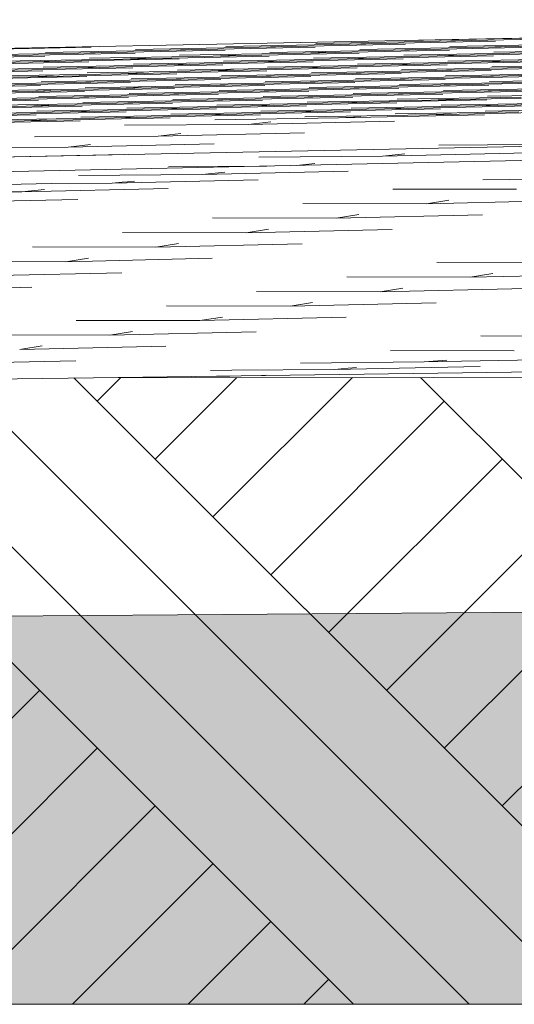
# Model space of a CAD drawing. Header units: millimetres. Extents: x -76432 to -27350, y -300 to 6935.
# Tile 72 of 75: x -28139 to -27867, y -300 to 242. Entities that reach past the tile are written whole.
import ezdxf

# ---------------------------------------------------------------- set-up
doc = ezdxf.new("R2010")
doc.units = ezdxf.units.MM
doc.header["$MEASUREMENT"] = 0
doc.layers.add('Nouveau_Terrain _ Modifié.Terrain', color=7, linetype='Continuous')
doc.layers.add('Nouveau_Terrain _ Original.Terrain', color=7, linetype='Continuous')

# ---------------------------------------------------------------- blocks, each defined once
blk = doc.blocks.new('Élément de coupe_9')
at = {"layer": 'Nouveau_Terrain _ Modifié.Terrain', "linetype": 'Continuous', "lineweight": 15, "true_color": 0x966928}
h = blk.add_hatch(dxfattribs=at)
h.set_pattern_fill('Terre_remanié', color=47, style=0, pattern_type=2)
h.set_pattern_definition([(315, (0, 0), (95.4594, 95.4594), []), (315, (31.82, 31.82), (190.9188, 190.9188), []), (315, (63.64, 63.64), (190.9188, 190.9188), []), (45, (95.46, 95.46), (-31.819805, 31.819805), [135, -135])])
h.paths.add_polyline_path([(-27349.9, 45.65), (-28098.93, 44.95), (-28477.28, 40), (-28477.28, -300), (-27349.9, -300)])
at = {"layer": 'Nouveau_Terrain _ Modifié.Terrain', "color": 7, "linetype": 'Continuous', "lineweight": 15}
blk.add_line((-28098.93, 44.95), (-27349.9, 54.74), dxfattribs=at)
at = {"layer": 'Nouveau_Terrain _ Modifié.Terrain', "color": 114, "linetype": 'Continuous', "lineweight": 15, "true_color": 0x00ad56}
blk.add_line((-28043.01, 45.68), (-28023.91, 45.74), dxfattribs=at)
at = {"layer": 'Nouveau_Terrain _ Modifié.Terrain', "color": 7, "linetype": 'Continuous', "lineweight": 15, "flags": 128}
blk.add_lwpolyline([(-27349.9, 45.65), (-28098.93, 44.95), (-28477.28, 40)], dxfattribs=at)
blk = doc.blocks.new('Élément de coupe_31')
at = {"layer": 'Nouveau_Terrain _ Original.Terrain', "linetype": 'Continuous', "lineweight": 15, "true_color": 0xf48e54}
h = blk.add_hatch(dxfattribs=at)
h.set_pattern_fill('Terre', color=33, style=0, pattern_type=2)
h.set_pattern_definition([(45, (0, 0), (-137.8858, 137.8858), []), (45, (-45.96, 45.96), (-275.7716, 275.7716), []), (45, (-91.92, 91.92), (-275.7716, 275.7716), []), (135, (-137.886, 137.886), (45.96194, 45.96194), [195, -195])])
h.paths.add_polyline_path([(-45278.93, -182.88), (-48767.24, -201.74), (-53028.52, -224.87), (-58189.71, -253.03), (-64406.44, -287.14), (-66736.01, -300), (-27349.9, -300), (-27349.9, -80.38), (-30347.05, -102.7), (-30687.31, -105.32), (-30979.52, -107.48), (-31257.53, -109.37), (-31550.89, -111.18), (-31862.67, -112.95), (-32189.06, -114.67), (-32526.08, -116.34), (-40248.03, -155.83), (-42463.99, -167.72)])
at = {"layer": 'Nouveau_Terrain _ Original.Terrain', "color": 7, "linetype": 'Continuous', "lineweight": 15}
for p, q in [((-27349.9, 242.02), (-33618.28, 118.16)), ((-27349.9, 183.09), (-33618.28, 51.45)), ((-33618.28, 41.72), (-27349.9, 175.38))]:
    blk.add_line(p, q, dxfattribs=at)
at = {"layer": 'Nouveau_Terrain _ Original.Terrain', "color": 114, "linetype": 'Continuous', "lineweight": 15, "true_color": 0x00ad56}
for p, q in [((-27958.09, 228.51), (-28026.12, 227.26)), ((-27958.09, 228.51), (-28026.12, 227.26)), ((-28007.68, 226.87), (-27927.25, 228.52)), ((-28007.68, 226.87), (-27927.25, 228.52)), ((-27908.51, 230.14), (-27976.54, 228.9)), ((-27908.51, 230.14), (-27976.54, 228.9)), ((-27958.09, 228.51), (-27877.67, 230.16)), ((-27958.09, 228.51), (-27877.67, 230.16)), ((-27958.09, 228.51), (-27945.7, 228.92)), ((-27958.09, 228.51), (-27945.7, 228.92)), ((-27858.92, 231.78), (-27926.95, 230.54)), ((-27858.92, 231.78), (-27926.95, 230.54)), ((-27908.51, 230.14), (-27828.08, 231.79)), ((-27908.51, 230.14), (-27828.08, 231.79)), ((-27908.51, 230.14), (-27896.11, 230.55)), ((-27908.51, 230.14), (-27896.11, 230.55)), ((-27834.73, 228.56), (-27902.76, 227.32)), ((-27834.73, 228.56), (-27902.76, 227.32)), ((-27884.32, 226.92), (-27803.89, 228.57)), ((-27884.32, 226.92), (-27803.89, 228.57)), ((-28180.63, 225.18), (-28100.2, 226.83)), ((-28180.63, 225.18), (-28100.2, 226.83)), ((-28106.85, 223.59), (-28174.88, 222.35)), ((-28106.85, 223.59), (-28174.88, 222.35)), ((-28156.44, 221.95), (-28076.01, 223.61)), ((-28156.44, 221.95), (-28076.01, 223.61)), ((-28057.26, 225.23), (-28125.29, 223.99)), ((-28057.26, 225.23), (-28125.29, 223.99)), ((-28106.85, 223.59), (-28026.42, 225.24)), ((-28106.85, 223.59), (-28026.42, 225.24)), ((-28106.85, 223.59), (-28094.45, 224)), ((-28106.85, 223.59), (-28094.45, 224)), ((-28007.68, 226.87), (-28075.71, 225.63)), ((-28007.68, 226.87), (-28075.71, 225.63)), ((-28057.26, 225.23), (-27976.84, 226.88)), ((-28057.26, 225.23), (-27976.84, 226.88)), ((-28057.26, 225.23), (-28044.87, 225.64)), ((-28057.26, 225.23), (-28044.87, 225.64)), ((-27983.49, 223.64), (-28051.52, 222.4)), ((-27983.49, 223.64), (-28051.52, 222.4)), ((-28033.07, 222.01), (-27952.65, 223.66)), ((-28033.07, 222.01), (-27952.65, 223.66)), ((-28033.07, 222.01), (-28020.68, 222.42)), ((-28033.07, 222.01), (-28020.68, 222.42)), ((-28007.68, 226.87), (-27995.28, 227.28)), ((-28007.68, 226.87), (-27995.28, 227.28)), ((-27933.9, 225.28), (-28001.93, 224.04)), ((-27933.9, 225.28), (-28001.93, 224.04)), ((-27983.49, 223.64), (-27903.06, 225.3)), ((-27983.49, 223.64), (-27903.06, 225.3)), ((-27983.49, 223.64), (-27971.09, 224.05)), ((-27983.49, 223.64), (-27971.09, 224.05)), ((-27884.32, 226.92), (-27952.35, 225.68)), ((-27884.32, 226.92), (-27952.35, 225.68)), ((-27933.9, 225.28), (-27853.48, 226.93)), ((-27933.9, 225.28), (-27853.48, 226.93)), ((-27933.9, 225.28), (-27921.51, 225.69)), ((-27933.9, 225.28), (-27921.51, 225.69)), ((-27860.13, 223.7), (-27928.16, 222.45)), ((-27860.13, 223.7), (-27928.16, 222.45)), ((-27909.71, 222.06), (-27829.29, 223.71)), ((-27909.71, 222.06), (-27829.29, 223.71)), ((-27909.71, 222.06), (-27897.32, 222.47)), ((-27909.71, 222.06), (-27897.32, 222.47)), ((-27884.32, 226.92), (-27871.92, 227.33)), ((-27884.32, 226.92), (-27871.92, 227.33)), ((-27810.54, 225.33), (-27878.57, 224.09)), ((-27810.54, 225.33), (-27878.57, 224.09)), ((-28206.02, 220.32), (-28125.59, 221.97)), ((-28206.02, 220.32), (-28125.59, 221.97)), ((-28132.24, 218.73), (-28200.27, 217.49)), ((-28132.24, 218.73), (-28200.27, 217.49)), ((-28181.83, 217.09), (-28101.4, 218.74)), ((-28181.83, 217.09), (-28101.4, 218.74)), ((-28082.66, 220.37), (-28150.69, 219.13)), ((-28082.66, 220.37), (-28150.69, 219.13)), ((-28132.24, 218.73), (-28051.82, 220.38)), ((-28132.24, 218.73), (-28051.82, 220.38)), ((-28132.24, 218.73), (-28119.85, 219.14)), ((-28132.24, 218.73), (-28119.85, 219.14)), ((-28058.47, 217.14), (-28126.5, 215.9)), ((-28058.47, 217.14), (-28126.5, 215.9)), ((-28108.05, 215.51), (-28027.63, 217.16)), ((-28108.05, 215.51), (-28027.63, 217.16)), ((-28033.07, 222.01), (-28101.1, 220.77)), ((-28033.07, 222.01), (-28101.1, 220.77)), ((-28082.66, 220.37), (-28002.23, 222.02)), ((-28082.66, 220.37), (-28002.23, 222.02)), ((-28082.66, 220.37), (-28070.26, 220.78)), ((-28082.66, 220.37), (-28070.26, 220.78)), ((-28008.88, 218.78), (-28076.91, 217.54)), ((-28008.88, 218.78), (-28076.91, 217.54)), ((-28058.47, 217.14), (-27978.04, 218.8)), ((-28058.47, 217.14), (-27978.04, 218.8)), ((-28058.47, 217.14), (-28046.07, 217.55)), ((-28058.47, 217.14), (-28046.07, 217.55)), ((-27959.3, 220.42), (-28027.33, 219.18)), ((-27959.3, 220.42), (-28027.33, 219.18)), ((-28008.88, 218.78), (-27928.46, 220.43)), ((-28008.88, 218.78), (-27928.46, 220.43)), ((-28008.88, 218.78), (-27996.49, 219.19)), ((-28008.88, 218.78), (-27996.49, 219.19)), ((-27935.11, 217.2), (-28003.14, 215.96)), ((-27935.11, 217.2), (-28003.14, 215.96)), ((-27984.69, 215.56), (-27904.27, 217.21)), ((-27984.69, 215.56), (-27904.27, 217.21)), ((-27909.71, 222.06), (-27977.74, 220.82)), ((-27909.71, 222.06), (-27977.74, 220.82)), ((-27959.3, 220.42), (-27878.87, 222.07)), ((-27959.3, 220.42), (-27878.87, 222.07)), ((-27959.3, 220.42), (-27946.9, 220.83)), ((-27959.3, 220.42), (-27946.9, 220.83)), ((-27885.52, 218.83), (-27953.55, 217.59)), ((-27885.52, 218.83), (-27953.55, 217.59)), ((-27935.11, 217.2), (-27854.68, 218.85)), ((-27935.11, 217.2), (-27854.68, 218.85)), ((-27935.11, 217.2), (-27922.71, 217.61)), ((-27935.11, 217.2), (-27922.71, 217.61)), ((-27835.94, 220.47), (-27903.97, 219.23)), ((-27835.94, 220.47), (-27903.97, 219.23)), ((-27885.52, 218.83), (-27805.1, 220.49)), ((-27885.52, 218.83), (-27805.1, 220.49)), ((-27885.52, 218.83), (-27873.13, 219.24)), ((-27885.52, 218.83), (-27873.13, 219.24)), ((-27811.75, 217.25), (-27879.77, 216.01)), ((-27811.75, 217.25), (-27879.77, 216.01)), ((-28207.22, 212.23), (-28126.8, 213.88)), ((-28207.22, 212.23), (-28126.8, 213.88)), ((-28108.05, 215.51), (-28176.08, 214.27)), ((-28108.05, 215.51), (-28176.08, 214.27)), ((-28157.64, 213.87), (-28077.21, 215.52)), ((-28157.64, 213.87), (-28077.21, 215.52)), ((-28083.86, 212.28), (-28151.89, 211.04)), ((-28083.86, 212.28), (-28151.89, 211.04)), ((-28133.45, 210.65), (-28053.02, 212.3)), ((-28133.45, 210.65), (-28053.02, 212.3)), ((-28108.05, 215.51), (-28095.66, 215.92)), ((-28108.05, 215.51), (-28095.66, 215.92)), ((-28034.28, 213.92), (-28102.31, 212.68)), ((-28034.28, 213.92), (-28102.31, 212.68)), ((-28083.86, 212.28), (-28003.44, 213.93)), ((-28083.86, 212.28), (-28003.44, 213.93)), ((-28083.86, 212.28), (-28071.47, 212.69)), ((-28083.86, 212.28), (-28071.47, 212.69)), ((-27984.69, 215.56), (-28052.72, 214.32)), ((-27984.69, 215.56), (-28052.72, 214.32)), ((-28034.28, 213.92), (-27953.85, 215.57)), ((-28034.28, 213.92), (-27953.85, 215.57)), ((-28034.28, 213.92), (-28021.88, 214.33)), ((-28034.28, 213.92), (-28021.88, 214.33)), ((-27960.5, 212.33), (-28028.53, 211.09)), ((-27960.5, 212.33), (-28028.53, 211.09)), ((-28010.09, 210.7), (-27929.66, 212.35)), ((-28010.09, 210.7), (-27929.66, 212.35)), ((-27984.69, 215.56), (-27972.3, 215.97)), ((-27984.69, 215.56), (-27972.3, 215.97)), ((-27910.92, 213.97), (-27978.95, 212.73)), ((-27910.92, 213.97), (-27978.95, 212.73)), ((-27960.5, 212.33), (-27880.08, 213.99)), ((-27960.5, 212.33), (-27880.08, 213.99)), ((-27960.5, 212.33), (-27948.11, 212.74)), ((-27960.5, 212.33), (-27948.11, 212.74)), ((-27861.33, 215.61), (-27929.36, 214.37)), ((-27861.33, 215.61), (-27929.36, 214.37)), ((-27910.92, 213.97), (-27830.49, 215.62)), ((-27910.92, 213.97), (-27830.49, 215.62)), ((-27910.92, 213.97), (-27898.52, 214.38)), ((-27910.92, 213.97), (-27898.52, 214.38)), ((-27837.14, 212.39), (-27905.17, 211.15)), ((-27837.14, 212.39), (-27905.17, 211.15)), ((-27886.73, 210.75), (-27806.3, 212.4)), ((-27886.73, 210.75), (-27806.3, 212.4)), ((-28133.45, 210.65), (-28201.48, 209.4)), ((-28133.45, 210.65), (-28201.48, 209.4)), ((-28183.03, 209.01), (-28102.61, 210.66)), ((-28183.03, 209.01), (-28102.61, 210.66)), ((-28109.26, 207.42), (-28177.29, 206.18)), ((-28109.26, 207.42), (-28177.29, 206.18)), ((-28158.84, 205.78), (-28078.42, 207.43)), ((-28158.84, 205.78), (-28078.42, 207.43)), ((-28133.45, 210.65), (-28121.05, 211.05)), ((-28133.45, 210.65), (-28121.05, 211.05)), ((-28059.67, 209.06), (-28127.7, 207.82)), ((-28059.67, 209.06), (-28127.7, 207.82)), ((-28109.26, 207.42), (-28028.83, 209.07)), ((-28109.26, 207.42), (-28028.83, 209.07)), ((-28109.26, 207.42), (-28096.86, 207.83)), ((-28109.26, 207.42), (-28096.86, 207.83)), ((-28010.09, 210.7), (-28078.12, 209.46)), ((-28010.09, 210.7), (-28078.12, 209.46)), ((-28059.67, 209.06), (-27979.25, 210.71)), ((-28059.67, 209.06), (-27979.25, 210.71)), ((-28059.67, 209.06), (-28047.28, 209.47)), ((-28059.67, 209.06), (-28047.28, 209.47)), ((-27985.9, 207.47), (-28053.93, 206.23)), ((-27985.9, 207.47), (-28053.93, 206.23)), ((-28035.48, 205.84), (-27955.06, 207.49)), ((-28035.48, 205.84), (-27955.06, 207.49)), ((-28035.48, 205.84), (-28023.09, 206.24)), ((-28035.48, 205.84), (-28023.09, 206.24)), ((-28010.09, 210.7), (-27997.69, 211.11)), ((-28010.09, 210.7), (-27997.69, 211.11)), ((-27936.31, 209.11), (-28004.34, 207.87)), ((-27936.31, 209.11), (-28004.34, 207.87)), ((-27985.9, 207.47), (-27905.47, 209.12)), ((-27985.9, 207.47), (-27905.47, 209.12)), ((-27985.9, 207.47), (-27973.5, 207.88)), ((-27985.9, 207.47), (-27973.5, 207.88)), ((-27886.73, 210.75), (-27954.76, 209.51)), ((-27886.73, 210.75), (-27954.76, 209.51)), ((-27936.31, 209.11), (-27855.89, 210.76)), ((-27936.31, 209.11), (-27855.89, 210.76)), ((-27936.31, 209.11), (-27923.91, 209.52)), ((-27936.31, 209.11), (-27923.91, 209.52)), ((-27862.54, 207.52), (-27930.56, 206.28)), ((-27862.54, 207.52), (-27930.56, 206.28)), ((-27912.12, 205.89), (-27831.69, 207.54)), ((-27912.12, 205.89), (-27831.69, 207.54)), ((-27912.12, 205.89), (-27899.72, 206.3)), ((-27912.12, 205.89), (-27899.72, 206.3)), ((-27886.73, 210.75), (-27874.33, 211.16)), ((-27886.73, 210.75), (-27874.33, 211.16)), ((-27812.95, 209.16), (-27880.98, 207.92)), ((-27812.95, 209.16), (-27880.98, 207.92)), ((-28208.43, 204.15), (-28128, 205.8)), ((-28208.43, 204.15), (-28128, 205.8)), ((-28134.65, 202.56), (-28202.68, 201.32)), ((-28134.65, 202.56), (-28202.68, 201.32)), ((-28184.24, 200.92), (-28103.81, 202.57)), ((-28184.24, 200.92), (-28103.81, 202.57)), ((-28085.07, 204.2), (-28153.1, 202.96)), ((-28085.07, 204.2), (-28153.1, 202.96)), ((-28134.65, 202.56), (-28054.23, 204.21)), ((-28134.65, 202.56), (-28054.23, 204.21)), ((-28134.65, 202.56), (-28122.26, 202.97)), ((-28134.65, 202.56), (-28122.26, 202.97)), ((-28060.88, 200.97), (-28128.91, 199.73)), ((-28060.88, 200.97), (-28128.91, 199.73)), ((-28110.46, 199.34), (-28030.04, 200.99)), ((-28110.46, 199.34), (-28030.04, 200.99)), ((-28035.48, 205.84), (-28103.51, 204.59)), ((-28035.48, 205.84), (-28103.51, 204.59)), ((-28085.07, 204.2), (-28004.64, 205.85)), ((-28085.07, 204.2), (-28004.64, 205.85)), ((-28085.07, 204.2), (-28072.67, 204.61)), ((-28085.07, 204.2), (-28072.67, 204.61)), ((-28011.29, 202.61), (-28079.32, 201.37)), ((-28011.29, 202.61), (-28079.32, 201.37)), ((-28060.88, 200.97), (-27980.45, 202.62)), ((-28060.88, 200.97), (-27980.45, 202.62)), ((-28060.88, 200.97), (-28048.48, 201.38)), ((-28060.88, 200.97), (-28048.48, 201.38)), ((-27961.71, 204.25), (-28029.74, 203.01)), ((-27961.71, 204.25), (-28029.74, 203.01)), ((-28011.29, 202.61), (-27930.87, 204.26)), ((-28011.29, 202.61), (-27930.87, 204.26)), ((-28011.29, 202.61), (-27998.9, 203.02)), ((-28011.29, 202.61), (-27998.9, 203.02)), ((-27937.52, 201.03), (-28005.54, 199.78)), ((-27937.52, 201.03), (-28005.54, 199.78)), ((-27987.1, 199.39), (-27906.67, 201.04)), ((-27987.1, 199.39), (-27906.67, 201.04)), ((-27912.12, 205.89), (-27980.15, 204.65)), ((-27912.12, 205.89), (-27980.15, 204.65)), ((-27961.71, 204.25), (-27881.28, 205.9)), ((-27961.71, 204.25), (-27881.28, 205.9)), ((-27961.71, 204.25), (-27949.31, 204.66)), ((-27961.71, 204.25), (-27949.31, 204.66)), ((-27887.93, 202.66), (-27955.96, 201.42)), ((-27887.93, 202.66), (-27955.96, 201.42)), ((-27937.52, 201.03), (-27857.09, 202.68)), ((-27937.52, 201.03), (-27857.09, 202.68)), ((-27937.52, 201.03), (-27925.12, 201.43)), ((-27937.52, 201.03), (-27925.12, 201.43)), ((-27838.34, 204.3), (-27906.37, 203.06)), ((-27838.34, 204.3), (-27906.37, 203.06)), ((-27887.93, 202.66), (-27807.5, 204.31)), ((-27887.93, 202.66), (-27807.5, 204.31)), ((-27887.93, 202.66), (-27875.53, 203.07)), ((-27887.93, 202.66), (-27875.53, 203.07)), ((-27814.15, 201.08), (-27882.18, 199.84)), ((-27814.15, 201.08), (-27882.18, 199.84)), ((-28209.63, 196.06), (-28129.21, 197.71)), ((-28209.63, 196.06), (-28129.21, 197.71)), ((-28110.46, 199.34), (-28178.49, 198.09)), ((-28110.46, 199.34), (-28178.49, 198.09)), ((-28160.05, 197.7), (-28079.62, 199.35)), ((-28160.05, 197.7), (-28079.62, 199.35)), ((-28086.27, 196.11), (-28154.3, 194.87)), ((-28086.27, 196.11), (-28154.3, 194.87)), ((-28135.86, 194.47), (-28055.43, 196.12)), ((-28135.86, 194.47), (-28055.43, 196.12)), ((-28110.46, 199.34), (-28098.07, 199.75)), ((-28110.46, 199.34), (-28098.07, 199.75)), ((-28036.69, 197.75), (-28104.72, 196.51)), ((-28036.69, 197.75), (-28104.72, 196.51)), ((-28086.27, 196.11), (-28005.85, 197.76)), ((-28086.27, 196.11), (-28005.85, 197.76)), ((-28086.27, 196.11), (-28073.88, 196.52)), ((-28086.27, 196.11), (-28073.88, 196.52)), ((-27987.1, 199.39), (-28055.13, 198.15)), ((-27987.1, 199.39), (-28055.13, 198.15)), ((-28036.69, 197.75), (-27956.26, 199.4)), ((-28036.69, 197.75), (-27956.26, 199.4)), ((-28036.69, 197.75), (-28024.29, 198.16)), ((-28036.69, 197.75), (-28024.29, 198.16)), ((-27962.91, 196.16), (-28030.94, 194.92)), ((-27962.91, 196.16), (-28030.94, 194.92)), ((-28012.5, 194.53), (-27932.07, 196.18)), ((-28012.5, 194.53), (-27932.07, 196.18)), ((-27987.1, 199.39), (-27974.7, 199.8)), ((-27987.1, 199.39), (-27974.7, 199.8)), ((-27913.32, 197.8), (-27981.35, 196.56)), ((-27913.32, 197.8), (-27981.35, 196.56)), ((-27962.91, 196.16), (-27882.48, 197.81)), ((-27962.91, 196.16), (-27882.48, 197.81)), ((-27962.91, 196.16), (-27950.51, 196.57)), ((-27962.91, 196.16), (-27950.51, 196.57)), ((-27863.74, 199.44), (-27931.77, 198.2)), ((-27863.74, 199.44), (-27931.77, 198.2)), ((-27913.32, 197.8), (-27832.9, 199.45)), ((-27913.32, 197.8), (-27832.9, 199.45)), ((-27913.32, 197.8), (-27900.93, 198.21)), ((-27913.32, 197.8), (-27900.93, 198.21)), ((-27839.55, 196.22), (-27907.58, 194.97)), ((-27839.55, 196.22), (-27907.58, 194.97)), ((-27889.13, 194.58), (-27808.71, 196.23)), ((-27889.13, 194.58), (-27808.71, 196.23)), ((-28135.86, 194.47), (-28203.89, 193.23)), ((-28135.86, 194.47), (-28203.89, 193.23)), ((-28185.44, 192.84), (-28105.02, 194.49)), ((-28185.44, 192.84), (-28105.02, 194.49)), ((-28111.67, 191.25), (-28179.7, 190.01)), ((-28111.67, 191.25), (-28179.7, 190.01)), ((-28161.25, 189.61), (-28080.83, 191.26)), ((-28161.25, 189.61), (-28080.83, 191.26)), ((-28135.86, 194.47), (-28123.46, 194.88)), ((-28135.86, 194.47), (-28123.46, 194.88)), ((-28062.08, 192.89), (-28130.11, 191.65)), ((-28062.08, 192.89), (-28130.11, 191.65)), ((-28111.67, 191.25), (-28031.24, 192.9)), ((-28111.67, 191.25), (-28031.24, 192.9)), ((-28111.67, 191.25), (-28099.27, 191.66)), ((-28111.67, 191.25), (-28099.27, 191.66)), ((-28012.5, 194.53), (-28080.53, 193.28)), ((-28012.5, 194.53), (-28080.53, 193.28)), ((-28062.08, 192.89), (-27981.66, 194.54)), ((-28062.08, 192.89), (-27981.66, 194.54)), ((-28062.08, 192.89), (-28049.68, 193.3)), ((-28062.08, 192.89), (-28049.68, 193.3)), ((-27988.31, 191.3), (-28056.33, 190.06)), ((-27988.31, 191.3), (-28056.33, 190.06)), ((-28037.89, 189.66), (-27957.46, 191.31)), ((-28037.89, 189.66), (-27957.46, 191.31)), ((-28037.89, 189.66), (-28025.49, 190.07)), ((-28037.89, 189.66), (-28025.49, 190.07)), ((-28012.5, 194.53), (-28000.1, 194.94)), ((-28012.5, 194.53), (-28000.1, 194.94)), ((-27938.72, 192.94), (-28006.75, 191.7)), ((-27938.72, 192.94), (-28006.75, 191.7)), ((-27988.31, 191.3), (-27907.88, 192.95)), ((-27988.31, 191.3), (-27907.88, 192.95)), ((-27988.31, 191.3), (-27975.91, 191.71)), ((-27988.31, 191.3), (-27975.91, 191.71)), ((-27914.53, 189.72), (-27982.56, 188.47)), ((-27914.53, 189.72), (-27982.56, 188.47)), ((-27964.11, 188.08), (-27883.69, 189.73)), ((-27964.11, 188.08), (-27883.69, 189.73)), ((-27889.13, 194.58), (-27957.16, 193.34)), ((-27889.13, 194.58), (-27957.16, 193.34)), ((-27938.72, 192.94), (-27858.29, 194.59)), ((-27938.72, 192.94), (-27858.29, 194.59)), ((-27938.72, 192.94), (-27926.32, 193.35)), ((-27938.72, 192.94), (-27926.32, 193.35)), ((-27864.94, 191.35), (-27932.97, 190.11)), ((-27864.94, 191.35), (-27932.97, 190.11)), ((-27914.53, 189.72), (-27834.1, 191.37)), ((-27914.53, 189.72), (-27834.1, 191.37)), ((-27914.53, 189.72), (-27902.13, 190.13)), ((-27914.53, 189.72), (-27902.13, 190.13)), ((-27889.13, 194.58), (-27876.74, 194.99)), ((-27889.13, 194.58), (-27876.74, 194.99)), ((-27815.36, 192.99), (-27883.39, 191.75)), ((-27815.36, 192.99), (-27883.39, 191.75)), ((-28210.84, 187.97), (-28130.41, 189.63)), ((-28210.84, 187.97), (-28130.41, 189.63)), ((-28137.06, 186.39), (-28205.09, 185.15)), ((-28137.06, 186.39), (-28205.09, 185.15)), ((-28186.65, 184.75), (-28106.22, 186.4)), ((-28186.65, 184.75), (-28106.22, 186.4)), ((-28087.48, 188.03), (-28155.51, 186.78)), ((-28087.48, 188.03), (-28155.51, 186.78)), ((-28137.06, 186.39), (-28056.64, 188.04)), ((-28137.06, 186.39), (-28056.64, 188.04)), ((-28137.06, 186.39), (-28124.67, 186.8)), ((-28137.06, 186.39), (-28124.67, 186.8)), ((-28037.89, 189.66), (-28105.92, 188.42)), ((-28037.89, 189.66), (-28105.92, 188.42)), ((-28087.48, 188.03), (-28007.05, 189.68)), ((-28087.48, 188.03), (-28007.05, 189.68)), ((-28087.48, 188.03), (-28075.08, 188.44)), ((-28087.48, 188.03), (-28075.08, 188.44)), ((-27964.11, 188.08), (-28032.14, 186.84)), ((-27964.11, 188.08), (-28032.14, 186.84)), ((-28013.7, 184.24), (-27933.27, 186.07)), ((-28013.7, 184.24), (-27933.27, 186.07)), ((-28013.7, 184.24), (-28001.3, 185.84)), ((-28013.7, 184.24), (-28001.3, 185.84)), ((-27964.11, 188.08), (-27951.72, 188.49)), ((-27964.11, 188.08), (-27951.72, 188.49)), ((-28013.7, 184.24), (-28081.73, 184.01)), ((-28013.7, 184.24), (-28081.73, 184.01)), ((-28063.29, 177.81), (-27982.86, 179.65)), ((-28063.29, 177.81), (-27982.86, 179.65)), ((-28063.29, 177.81), (-28050.89, 179.42)), ((-28063.29, 177.81), (-28050.89, 179.42)), ((-28063.29, 177.81), (-28131.31, 177.58)), ((-28063.29, 177.81), (-28131.31, 177.58)), ((-28112.87, 171.82), (-28032.44, 173.64)), ((-28112.87, 171.82), (-28032.44, 173.64)), ((-28112.87, 171.82), (-28180.9, 171.45)), ((-28112.87, 171.82), (-28180.9, 171.45)), ((-28112.87, 171.82), (-28100.47, 173.27)), ((-28112.87, 171.82), (-28100.47, 173.27)), ((-27939.92, 166.88), (-27859.5, 168.7)), ((-27939.92, 166.88), (-27859.5, 168.7)), ((-27939.92, 166.88), (-27927.53, 168.22)), ((-27939.92, 166.88), (-27927.53, 168.22)), ((-27840.75, 173.3), (-27908.78, 172.93)), ((-27840.75, 173.3), (-27908.78, 172.93)), ((-28162.46, 166.05), (-28082.03, 167.86)), ((-28162.46, 166.05), (-28082.03, 167.86)), ((-27939.92, 166.88), (-28007.95, 166.4)), ((-27939.92, 166.88), (-28007.95, 166.4)), ((-27987.19, 161.79), (-27977.11, 162.87)), ((-27987.19, 161.79), (-27977.11, 162.87)), ((-28003.57, 161.44), (-28057.54, 161.06)), ((-28003.57, 161.44), (-28057.54, 161.06)), ((-28039.09, 156.84), (-27958.67, 158.65)), ((-28039.09, 156.84), (-27958.67, 158.65)), ((-28039.09, 156.84), (-28026.7, 158.09)), ((-28039.09, 156.84), (-28026.7, 158.09)), ((-28122.19, 151.78), (-28138.58, 151.45)), ((-28122.19, 151.78), (-28138.58, 151.45)), ((-28088.68, 152.08), (-28122.07, 151.78)), ((-28088.68, 152.08), (-28122.07, 151.78)), ((-28039.09, 156.84), (-28107.12, 156.28)), ((-28039.09, 156.84), (-28107.12, 156.28)), ((-28088.68, 152.08), (-28008.25, 153.89)), ((-28088.68, 152.08), (-28008.25, 153.89)), ((-28088.68, 152.08), (-28083.05, 152.62)), ((-28088.68, 152.08), (-28083.05, 152.62)), ((-28083.03, 152.62), (-28080.25, 152.71)), ((-28083.03, 152.62), (-28080.25, 152.71)), ((-28080.25, 152.71), (-28076.28, 153.1)), ((-28080.25, 152.71), (-28076.28, 153.1)), ((-27816.56, 154.56), (-27884.59, 153.94)), ((-27816.56, 154.56), (-27884.59, 153.94)), ((-28138.27, 147.34), (-28206.3, 146.72)), ((-28138.27, 147.34), (-28206.3, 146.72)), ((-28138.61, 151.45), (-28156.71, 151.3)), ((-28138.61, 151.45), (-28156.71, 151.3)), ((-28138.27, 147.34), (-28057.84, 149.14)), ((-28138.27, 147.34), (-28057.84, 149.14)), ((-28138.27, 147.34), (-28125.87, 148.52)), ((-28138.27, 147.34), (-28125.87, 148.52)), ((-27866.15, 148.66), (-27934.18, 148.81)), ((-27866.15, 148.66), (-27934.18, 148.81)), ((-28187.85, 141.27), (-28107.43, 143.12)), ((-28187.85, 141.27), (-28107.43, 143.12)), ((-27915.73, 140.69), (-27903.34, 142.69)), ((-27915.73, 140.69), (-27903.34, 142.69)), ((-27915.73, 140.69), (-27835.31, 142.54)), ((-27915.73, 140.69), (-27835.31, 142.54)), ((-27915.73, 140.69), (-27983.76, 140.84)), ((-27915.73, 140.69), (-27983.76, 140.84)), ((-27965.32, 132.72), (-28033.35, 132.87)), ((-27965.32, 132.72), (-28033.35, 132.87)), ((-27965.32, 132.72), (-27952.92, 134.71)), ((-27965.32, 132.72), (-27952.92, 134.71)), ((-27965.32, 132.72), (-27884.89, 134.57)), ((-27965.32, 132.72), (-27884.89, 134.57)), ((-28014.9, 124.75), (-28082.93, 124.9)), ((-28014.9, 124.75), (-28082.93, 124.9)), ((-28014.9, 124.75), (-28002.51, 126.74)), ((-28014.9, 124.75), (-28002.51, 126.74)), ((-28014.9, 124.75), (-27934.48, 126.6)), ((-28014.9, 124.75), (-27934.48, 126.6)), ((-28064.49, 116.78), (-28132.52, 116.92)), ((-28064.49, 116.78), (-28132.52, 116.92)), ((-28064.49, 116.78), (-28052.09, 118.77)), ((-28064.49, 116.78), (-28052.09, 118.77)), ((-28064.49, 116.78), (-27984.06, 118.63)), ((-28064.49, 116.78), (-27984.06, 118.63)), ((-28114.07, 108.81), (-28182.1, 108.95)), ((-28114.07, 108.81), (-28182.1, 108.95)), ((-28114.07, 108.81), (-28101.68, 110.8)), ((-28114.07, 108.81), (-28101.68, 110.8)), ((-28114.07, 108.81), (-28033.65, 110.66)), ((-28114.07, 108.81), (-28033.65, 110.66)), ((-27841.96, 108.23), (-27909.99, 108.37)), ((-27841.96, 108.23), (-27909.99, 108.37)), ((-28163.66, 100.84), (-28083.23, 102.68)), ((-28163.66, 100.84), (-28083.23, 102.68)), ((-27891.54, 100.26), (-27959.57, 100.4)), ((-27891.54, 100.26), (-27959.57, 100.4)), ((-27891.54, 100.26), (-27879.15, 102.25)), ((-27891.54, 100.26), (-27879.15, 102.25)), ((-27891.54, 100.26), (-27811.12, 102.1)), ((-27891.54, 100.26), (-27811.12, 102.1)), ((-28213.25, 92.86), (-28132.82, 94.71)), ((-28213.25, 92.86), (-28132.82, 94.71)), ((-27941.13, 92.28), (-28009.16, 92.43)), ((-27941.13, 92.28), (-28009.16, 92.43)), ((-27941.13, 92.28), (-27928.73, 94.28)), ((-27941.13, 92.28), (-27928.73, 94.28)), ((-27941.13, 92.28), (-27860.7, 94.13)), ((-27941.13, 92.28), (-27860.7, 94.13)), ((-27990.71, 84.31), (-28058.74, 84.46)), ((-27990.71, 84.31), (-28058.74, 84.46)), ((-27990.71, 84.31), (-27978.32, 86.31)), ((-27990.71, 84.31), (-27978.32, 86.31)), ((-27990.71, 84.31), (-27910.29, 86.16)), ((-27990.71, 84.31), (-27910.29, 86.16)), ((-28040.3, 76.34), (-28108.33, 76.49)), ((-28040.3, 76.34), (-28108.33, 76.49)), ((-28040.3, 76.34), (-28027.9, 78.33)), ((-28040.3, 76.34), (-28027.9, 78.33)), ((-28040.3, 76.34), (-27959.87, 78.19)), ((-28040.3, 76.34), (-27959.87, 78.19)), ((-28089.88, 68.37), (-28157.91, 68.52)), ((-28089.88, 68.37), (-28157.91, 68.52)), ((-28089.88, 68.37), (-28077.49, 70.36)), ((-28089.88, 68.37), (-28077.49, 70.36)), ((-28089.88, 68.37), (-28009.46, 70.22)), ((-28089.88, 68.37), (-28009.46, 70.22)), ((-27817.77, 67.79), (-27885.8, 67.94)), ((-27817.77, 67.79), (-27885.8, 67.94)), ((-28139.47, 60.4), (-28127.07, 62.39)), ((-28139.47, 60.4), (-28127.07, 62.39)), ((-28139.47, 60.4), (-28059.04, 62.25)), ((-28139.47, 60.4), (-28059.04, 62.25)), ((-27867.35, 59.82), (-27935.38, 59.96)), ((-27867.35, 59.82), (-27935.38, 59.96)), ((-28189.06, 52.43), (-28108.63, 54.28)), ((-28189.06, 52.43), (-28108.63, 54.28)), ((-27916.94, 53.61), (-27836.51, 55.21)), ((-27916.94, 53.61), (-27836.51, 55.21)), ((-27916.94, 53.61), (-27904.54, 54.63)), ((-27916.94, 53.61), (-27904.54, 54.63)), ((-28022.72, 49.02), (-28034.55, 48.92)), ((-28022.72, 49.02), (-28034.55, 48.92)), ((-27966.52, 49.49), (-28022.7, 49.02)), ((-27966.52, 49.49), (-28022.7, 49.02)), ((-27916.94, 53.61), (-27984.97, 53.03)), ((-27916.94, 53.61), (-27984.97, 53.03)), ((-27966.52, 49.49), (-27886.1, 51.09)), ((-27966.52, 49.49), (-27886.1, 51.09)), ((-27966.52, 49.49), (-27958.72, 50.14)), ((-27966.52, 49.49), (-27958.72, 50.14)), ((-27958.72, 50.14), (-27954.13, 50.52)), ((-27958.72, 50.14), (-27954.13, 50.52)), ((-28006.43, 46.16), (-28003.71, 46.38)), ((-28006.43, 46.16), (-28003.71, 46.38))]:
    blk.add_line(p, q, dxfattribs=at)
at = {"layer": 'Nouveau_Terrain _ Original.Terrain', "color": 7, "linetype": 'Continuous', "lineweight": 15, "flags": 128}
for points in [[(-27349.9, -80.38), (-30347.05, -102.7), (-30687.31, -105.32), (-30979.52, -107.48), (-31257.53, -109.37), (-31550.89, -111.18), (-31862.67, -112.95), (-32189.06, -114.67), (-32526.08, -116.34), (-40248.03, -155.83), (-42463.99, -167.72), (-45278.93, -182.88), (-48767.24, -201.74), (-53028.52, -224.87), (-58189.71, -253.03), (-64406.44, -287.14), (-66736.01, -300)], [(-27349.9, -300), (-28357.28, -300), (-28477.28, -300), (-28627.28, -300), (-28747.28, -300), (-29313.09, -300), (-64105.84, -300)]]:
    blk.add_lwpolyline(points, dxfattribs=at)

msp = doc.modelspace()

# ---------------------------------------------------------------- block references
at = {"layer": 'Nouveau_Terrain _ Modifié.Terrain', "lineweight": 0}
msp.add_blockref('Élément de coupe_9', (0, 0), dxfattribs=at)
at = {"layer": 'Nouveau_Terrain _ Original.Terrain', "lineweight": 0}
msp.add_blockref('Élément de coupe_31', (0, 0), dxfattribs=at)

doc.saveas('drawing.dxf')
